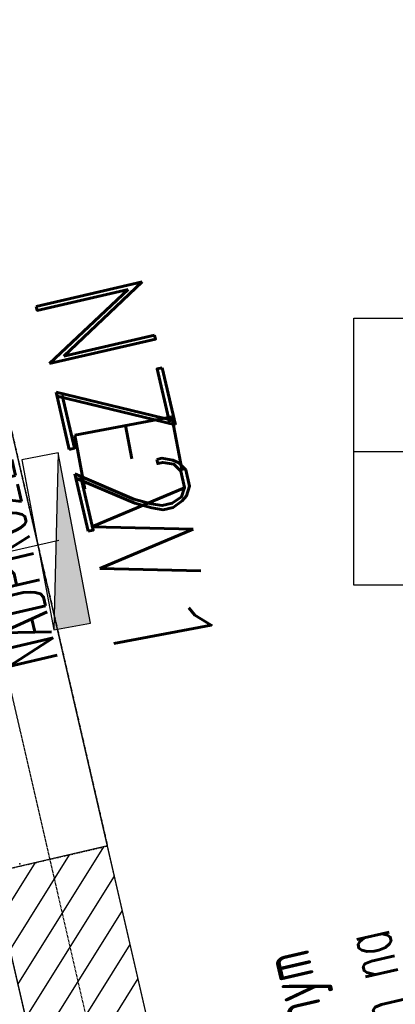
# Model space of a CAD drawing. Header units: millimetres. Extents: x 69081 to 158617, y -37521 to -9534.
# Tile 112 of 256: x 111856 to 111931, y -20248 to -20049. Entities that reach past the tile are written whole.
import ezdxf
from ezdxf.enums import TextEntityAlignment as Align

# ---------------------------------------------------------------- set-up
doc = ezdxf.new("R2010")
doc.units = ezdxf.units.MM
doc.linetypes.add('DO', pattern=[0.8, 0.6, -0.1, 0, -0.1])
doc.linetypes.add('DP', pattern=[0.5, 0.3, -0.2])
for name, color, linetype in [('0_oświetlenie', 7, 'Continuous'), ('A-OSI', 8, 'DO'), ('A-SCI', 7, 'Continuous'), ('BA_drz', 7, 'Continuous'), ('BA_TXG', 3, 'Continuous'), ('E_OPRAWY_LUXIONA', 3, 'Continuous'), ('F-BIL', 1, 'Continuous'), ('F-BIL-OP', 3, 'Continuous'), ('F-BIL-TA', 1, 'Continuous'), ('JS_OLKA KONSTR', 231, 'Continuous'), ('JS_p.poż.', 240, 'Continuous'), ('JS_PODCIĄGI', 1, 'DP'), ('podciagi i nadproza', 3, 'DP'), ('R-----OP', 1, 'Continuous'), ('RI-PROFILE', 8, 'Continuous')]:
    doc.layers.add(name, color=color, linetype=linetype)
doc.layers.add('A-DRZ-SY', color=7, linetype='Continuous', lineweight=25)
doc.styles.add('BIKTBG', font='romand.shx', dxfattribs={"width": 0.9})
doc.styles.add('ROMANS', font='romans.shx', dxfattribs={"height": 1})
doc.styles.add('SIMPLEX', font='simplex', dxfattribs={"width": 0.85})
doc.styles.add('WYM--ROMANSSHX-08', font='ROMANS.SHX', dxfattribs={"width": 0.8})

# ---------------------------------------------------------------- blocks, each defined once
blk = doc.blocks.new('drzwi90+50')
at = {"layer": 'A-DRZ-SY'}
blk.add_line((-102.5, -31.38), (-102.5, 28.29), dxfattribs=at)
at = {"layer": 'RI-PROFILE'}
blk.add_point((-164.5, 5.9), dxfattribs=at)
blk = doc.blocks.new('osie')
at = {"layer": 'A-OSI'}
blk.add_line((17389.65, -41379.07), (17986.94, -43966.21), dxfattribs=at)
blk = doc.blocks.new('DYBY-BL5')
at = {"layer": 'F-BIL-TA', "color": 1}
blk.add_line((0, 45), (110, 45), dxfattribs=at)
blk.add_lwpolyline([(0, 0), (0, 90), (110, 90), (110, 0)], close=True, dxfattribs=at)
at = {"layer": 'F-BIL-OP', "style": 'SIMPLEX', "width": 0.85}
blk.add_attdef('NR', text='', height=20, dxfattribs=at).set_placement((56, 55), align=Align.CENTER)
at = {"layer": 'F-BIL-OP', "color": 2, "style": 'SIMPLEX', "width": 0.85, "flags": 1}
for tag, p in [('NAZWA', (119, 55)), ('POSADZKA', (119, 12)), ('GRUPA', (119, -27)), ('RODZAJ', (119, -72))]:
    blk.add_attdef(tag, p, '', height=19, dxfattribs=at)
at = {"layer": 'F-BIL-OP', "color": 2, "style": 'SIMPLEX', "width": 0.85}
blk.add_attdef('POW.', text='', height=20, dxfattribs=at).set_placement((56, 12), align=Align.CENTER)
at = {"layer": 'F-BIL-OP', "color": 2, "style": 'SIMPLEX', "width": 0.85, "flags": 1}
blk.add_attdef('POWH.', text='', height=20, dxfattribs=at).set_placement((56, -27), align=Align.CENTER)
blk = doc.blocks.new('A$C04435ce7')
at = {"layer": 'podciagi i nadproza'}
blk.add_lwpolyline([(1128.74, 1254.75), (1165.86, 1093.98), (1189.25, 1099.37), (1152.13, 1260.15), (1128.74, 1254.75)], dxfattribs=at)
at = {"layer": 'BA_TXG', "style": 'BIKTBG', "width": 0.9}
blk.add_text('NZ2', height=22, rotation=283, dxfattribs=at).set_placement((1179.99, 1186.17), align=Align.CENTER)
blk = doc.blocks.new('EW1')
at = {"layer": 'E_OPRAWY_LUXIONA'}
h = blk.add_hatch(color=256, dxfattribs=at)
h.dxf.hatch_style = 1
h.paths.add_polyline_path([(17.5, -3.75), (17.5, 3.75), (-17.5, 3.75)])
blk.add_line((-17.5, 3.75), (17.5, -3.75), dxfattribs=at)
blk.add_lwpolyline([(-17.5, -3.75), (17.5, -3.75), (17.5, 3.75), (-17.5, 3.75)], close=True, dxfattribs=at)
at = {"layer": 'E_OPRAWY_LUXIONA', "linetype": 'ByBlock', "style": 'WYM--ROMANSSHX-08'}
blk.add_attdef('1', (-4.5, 5.28), '', height=20, dxfattribs=at)

msp = doc.modelspace()

# ---------------------------------------------------------------- hatches: boundary and pattern name
at = {"layer": 'JS_p.poż.'}
h = msp.add_hatch(dxfattribs=at)
h.set_pattern_fill('ANSI31', color=256, scale=40, angle=13, style=0)
h.set_pattern_definition([(58, (87990.9954, -11634.6225), (-4.2402405, 2.6495963), [])])
h.paths.add_polyline_path([(111873.2951, -20215.5892), (111849.9102, -20220.9881), (111922.1195, -20533.7608), (111945.5044, -20528.362)])
h.paths.add_polyline_path([(111812.7933, -20060.217), (111836.1782, -20054.8182), (111828.5299, -20021.6896), (111810.5438, -20050.4733)])

# ---------------------------------------------------------------- linework, layer by layer
msp.add_lwpolyline([(111556.6836, -18844.1938), (111703.244, -18807.7598), (111981.0586, -20011.1069), (112126.2397, -19977.5892), (112217.3915, -20376.0176), (113845.1415, -20376.0176), (113845.1415, -18660.5941), (113996.1415, -18660.5941), (113996.1415, -20536.5941), (111947.4049, -20536.5941), (111556.4636, -18843.6979)])
at = {"layer": 'A-SCI', "color": 4}
for p, q in [((111873.2951, -20215.5892), (111849.9102, -20220.9881)), ((111849.9102, -20220.9881), (111922.1195, -20533.7608))]:
    msp.add_line(p, q, dxfattribs=at)
for points in [[(111884.7676, -20265.2821), (111873.2951, -20215.5892)], [(111849.9102, -20220.9881), (111922.1195, -20533.7608)]]:
    msp.add_lwpolyline(points, dxfattribs=at)
at = {"layer": 'JS_PODCIĄGI', "lineweight": -3}
msp.add_line((111836.1782, -20054.8182), (111873.2951, -20215.5892), dxfattribs=at)

# ---------------------------------------------------------------- block references
at = {"layer": '0_oświetlenie', "color": 4}
ref = msp.add_blockref('EW1', (111862.8983, -20154.0023), dxfattribs=dict(at, rotation=280.6660025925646))
ref.add_attrib('1', 'EW1', (111866.0171, -20129.1344), dxfattribs={"layer": 'E_OPRAWY_LUXIONA', "linetype": 'ByBlock', "height": 20, "rotation": 280.666003, "style": 'WYM--ROMANSSHX-08'})
at = {"layer": 'A-SCI', "color": 4}
msp.add_blockref('osie', (94084.5456, 22838.835), dxfattribs=at)
at = {"layer": 'BA_drz', "xscale": -1, "rotation": 283.0000000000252}
msp.add_blockref('drzwi90+50', (111812.7933, -20060.217), dxfattribs=at)
at = {"layer": 'F-BIL', "xscale": 0.6, "yscale": 0.6, "zscale": 0.6}
msp.add_blockref('DYBY-BL5', (111923.0566, -20162.8355), dxfattribs=at).add_auto_attribs({'NR': '2.02 A', 'POW.': '58.59'})
at = {"layer": 'JS_OLKA KONSTR'}
msp.add_blockref('A$C04435ce7', (110684.0499, -21314.9635), dxfattribs=at)

# ---------------------------------------------------------------- texts
at = {"layer": 'JS_p.poż.', "ltscale": 0.02, "insert": (111858.4229, -20498.2495), "char_height": 15, "width": 377.271032, "attachment_point": 1, "rotation": 103, "style": 'ROMANS'}
msp.add_mtext('{\\W0.6;OBUDOWA KLATKI SCHODOWEJ REI 60 (\\fArial|b0|i0|c238|p34;\\W1;§\\fMS Shell Dlg 2|b0|i0|c238|p0;\\H0.70832x; \\Fromans|c238;\\H1.4118x;\\W0.6;245 warunków technicznych)}', dxfattribs=at)
at = {"layer": 'JS_p.poż.', "insert": (111942.2716, -20403.8755), "char_height": 30, "width": 202.318208, "attachment_point": 1, "rotation": 103.000001, "style": 'ROMANS'}
msp.add_mtext('\\pxse0.33333;{\\H0.33333x;\\W0.6;H p.poż. ∅25-30m z wężem półsztywnym (30+3m), zawieszany FIT, z miejscem na gaśnicę, 100x75x18cm, spód 70cm \\H3.0001x; }', dxfattribs=at)
at = {"layer": 'R-----OP', "insert": (111866.287, -20177.337), "char_height": 10, "width": 237.48282, "attachment_point": 7, "rotation": 103, "style": 'ROMANS'}
msp.add_mtext('{\\W0.6;NADPROŻE +2,4m}', dxfattribs=at)

doc.saveas('drawing.dxf')
